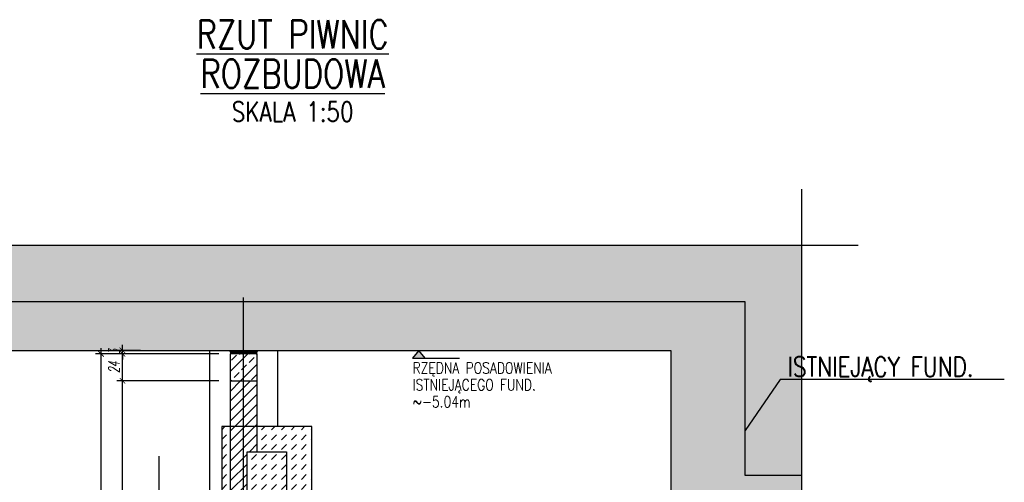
# Model space of a CAD drawing. Header units: millimetres. Extents: x -66901 to 936319, y -323998 to 488548.
# Tile 9 of 84: x 542062 to 550796, y -127039 to -122933. Entities that reach past the tile are written whole.
import ezdxf
from ezdxf.enums import TextEntityAlignment as Align
from ezdxf.lldxf.tags import DXFTag

# ---------------------------------------------------------------- set-up
doc = ezdxf.new("R2010")
doc.units = ezdxf.units.MM
doc.header["$LTSCALE"] = 5
doc.header["$MEASUREMENT"] = 0
for name, color, linetype in [('A-OCIEPLENIE', 3, 'Continuous'), ('K-HATCH', 8, 'Continuous'), ('K-OSIE', 1, 'CENTER'), ('K-SC_KON', 2, 'Continuous'), ('K-STROPY', 201, 'Continuous'), ('K-SŁUPY', 4, 'Continuous'), ('K-WYMIARY', 254, 'Continuous'), ('N-20', 254, 'Continuous'), ('N-20-RZEDNA', 254, 'Continuous'), ('N-25', 71, 'Continuous'), ('N-35', 101, 'Continuous'), ('N-50', 4, 'Continuous'), ('POMOCNICZE', 8, 'DASHED2'), ('S-25', 71, 'Continuous'), ('S-35', 101, 'Continuous')]:
    doc.layers.add(name, color=color, linetype=linetype)
doc.styles.add('ROMANS', font='romans.shx', dxfattribs={"width": 0.8, "oblique": 10})
doc.styles.add('WYMIARY', font='romans.shx', dxfattribs={"width": 0.6, "oblique": 10})
tags = doc.linetypes.add('CENTER', pattern=[2, 1.25, -0.25, 0.25, -0.25]).pattern_tags.tags
tags[10:11] = [DXFTag(74, 4), DXFTag(75, 0), DXFTag(340, '0'), DXFTag(46, 1.0), DXFTag(50, 0.0), DXFTag(44, 0.0), DXFTag(45, 0.0)]
tags[8:9] = [DXFTag(74, 4), DXFTag(75, 0), DXFTag(340, '0'), DXFTag(46, 1.0), DXFTag(50, 0.0), DXFTag(44, 0.0), DXFTag(45, 0.0)]
tags[6:7] = [DXFTag(74, 4), DXFTag(75, 0), DXFTag(340, '0'), DXFTag(46, 1.0), DXFTag(50, 0.0), DXFTag(44, 0.0), DXFTag(45, 0.0)]
tags[4:5] = [DXFTag(74, 4), DXFTag(75, 0), DXFTag(340, '0'), DXFTag(46, 1.0), DXFTag(50, 0.0), DXFTag(44, 0.0), DXFTag(45, 0.0)]
tags = doc.linetypes.add('DASHED2', pattern=[0.375, 0.25, -0.125]).pattern_tags.tags
tags[6:7] = [DXFTag(74, 4), DXFTag(75, 0), DXFTag(340, '0'), DXFTag(46, 1.0), DXFTag(50, 0.0), DXFTag(44, 0.0), DXFTag(45, 0.0)]
tags[4:5] = [DXFTag(74, 4), DXFTag(75, 0), DXFTag(340, '0'), DXFTag(46, 1.0), DXFTag(50, 0.0), DXFTag(44, 0.0), DXFTag(45, 0.0)]
doc.dimstyles.new('CM50', dxfattribs={"dimscale": 50, "dimtxt": 2, "dimasz": 1, "dimexe": 1, "dimexo": 2, "dimgap": 0.5, "dimtad": 1, "dimlfac": 0.1, "dimrnd": 0.5, "dimdsep": 46, "dimtxsty": 'WYMIARY', "dimblk": 'ARCHTICK', "dimcen": 0, "dimdle": 1, "dimclrd": 253, "dimclre": 251, "dimclrt": 30, "dimaunit": 1, "dimadec": 0, "dimazin": 0, "dimtfac": 1, "dimtix": 1, "dimtmove": 0, "dimatfit": 3, "dimldrblk": 'ARCHTICK', "dimfxl": 1, "dimtvp": 0.4, "dimtolj": 1, "dimarcsym": 0})

# ---------------------------------------------------------------- blocks, each defined once
blk = doc.blocks.new('_ArchTick')
at = {"color": 0, "linetype": 'ByBlock', "const_width": 0.15}
blk.add_lwpolyline([(-0.5, -0.5), (0.5, 0.5)], dxfattribs=at)
blk = doc.blocks.new('*D873')
at = {"layer": 'Defpoints', "color": 0, "transparency": 16777216}
for p in [(542974, -126138.2), (543929, -126138.2), (543055.7, -129598.2)]:
    blk.add_point(p, dxfattribs=at)
at = {"layer": 'K-WYMIARY', "color": 253, "lineweight": -2, "transparency": 16777216}
blk.add_line((542974, -129648.2), (542974, -126088.2), dxfattribs=at)
at = {"layer": 'K-WYMIARY', "color": 251, "lineweight": -2, "transparency": 16777216}
for p, q in [((543829, -126138.2), (542924, -126138.2)), ((542955.7, -129598.2), (542924, -129598.2))]:
    blk.add_line(p, q, dxfattribs=at)
at = {"layer": 'K-WYMIARY', "color": 253, "lineweight": -2, "transparency": 16777216, "xscale": 50, "yscale": 50, "zscale": 50}
for p, rotation in [((542974, -126138.2), 90), ((542974, -129598.2), 270)]:
    blk.add_blockref('_ArchTick', p, dxfattribs=dict(at, rotation=rotation))
at = {"layer": 'K-WYMIARY', "color": 30, "transparency": 16777216, "insert": (542899, -127868.2), "char_height": 100, "attachment_point": 5, "rotation": 90, "style": 'WYMIARY'}
blk.add_mtext('\\A1;346', dxfattribs=at)
blk = doc.blocks.new('*D874')
at = {"layer": 'Defpoints', "color": 0, "transparency": 16777216}
for p in [(542974, -125898.2), (543929, -125898.2), (543929, -126138.2)]:
    blk.add_point(p, dxfattribs=at)
at = {"layer": 'K-WYMIARY', "color": 253, "lineweight": -2, "transparency": 16777216}
blk.add_line((542974, -126188.2), (542974, -125848.2), dxfattribs=at)
at = {"layer": 'K-WYMIARY', "color": 251, "lineweight": -2, "transparency": 16777216}
for p, q in [((543829, -125898.2), (542924, -125898.2)), ((543829, -126138.2), (542924, -126138.2))]:
    blk.add_line(p, q, dxfattribs=at)
at = {"layer": 'K-WYMIARY', "color": 253, "lineweight": -2, "transparency": 16777216, "xscale": 50, "yscale": 50, "zscale": 50}
for p, rotation in [((542974, -125898.2), 90), ((542974, -126138.2), 270)]:
    blk.add_blockref('_ArchTick', p, dxfattribs=dict(at, rotation=rotation))
at = {"layer": 'K-WYMIARY', "color": 30, "transparency": 16777216, "insert": (542899, -126018.2), "char_height": 100, "attachment_point": 5, "rotation": 90, "style": 'WYMIARY'}
blk.add_mtext('\\A1;24', dxfattribs=at)
blk = doc.blocks.new('*D875')
at = {"layer": 'Defpoints', "color": 0, "transparency": 16777216}
for p in [(542974, -125868.2), (543235, -125868.2), (543929, -125898.2)]:
    blk.add_point(p, dxfattribs=at)
at = {"layer": 'K-WYMIARY', "color": 253, "lineweight": -2, "transparency": 16777216}
for p, q in [((542974, -125868.2), (542974, -125818.2)), ((542974, -125898.2), (542974, -125868.2)), ((542974, -125898.2), (542974, -125948.2))]:
    blk.add_line(p, q, dxfattribs=at)
at = {"layer": 'K-WYMIARY', "color": 251, "lineweight": -2, "transparency": 16777216}
for p, q in [((543135, -125868.2), (542924, -125868.2)), ((543829, -125898.2), (542924, -125898.2))]:
    blk.add_line(p, q, dxfattribs=at)
at = {"layer": 'K-WYMIARY', "color": 253, "lineweight": -2, "transparency": 16777216, "xscale": 50, "yscale": 50, "zscale": 50}
for p, rotation in [((542974, -125868.2), 270), ((542974, -125898.2), 90)]:
    blk.add_blockref('_ArchTick', p, dxfattribs=dict(at, rotation=rotation))
at = {"layer": 'K-WYMIARY', "color": 30, "transparency": 16777216, "insert": (542899, -125883.2), "char_height": 100, "attachment_point": 5, "rotation": 90, "style": 'WYMIARY'}
blk.add_mtext('\\A1;3', dxfattribs=at)
blk = doc.blocks.new('*D876')
at = {"layer": 'Defpoints', "color": 0, "transparency": 16777216}
for p in [(542784, -125898.2), (543929, -125898.2), (542865.7, -129598.2)]:
    blk.add_point(p, dxfattribs=at)
at = {"layer": 'K-WYMIARY', "color": 253, "lineweight": -2, "transparency": 16777216}
blk.add_line((542784, -129648.2), (542784, -125848.2), dxfattribs=at)
at = {"layer": 'K-WYMIARY', "color": 251, "lineweight": -2, "transparency": 16777216}
for p, q in [((543829, -125898.2), (542734, -125898.2)), ((542765.7, -129598.2), (542734, -129598.2))]:
    blk.add_line(p, q, dxfattribs=at)
at = {"layer": 'K-WYMIARY', "color": 253, "lineweight": -2, "transparency": 16777216, "xscale": 50, "yscale": 50, "zscale": 50}
for p, rotation in [((542784, -125898.2), 90), ((542784, -129598.2), 270)]:
    blk.add_blockref('_ArchTick', p, dxfattribs=dict(at, rotation=rotation))
at = {"layer": 'K-WYMIARY', "color": 30, "transparency": 16777216, "insert": (542709, -127748.2), "char_height": 100, "attachment_point": 5, "rotation": 90, "style": 'WYMIARY'}
blk.add_mtext('\\A1;370', dxfattribs=at)

msp = doc.modelspace()

# ---------------------------------------------------------------- hatches: boundary and pattern name
at = {"layer": 'K-HATCH'}
h = msp.add_hatch(dxfattribs=at)
h.set_pattern_fill('AR-PARQ1', color=256, scale=20, style=0)
h.paths.add_polyline_path([(536694, -124588.152), (536459, -124588.152), (536459, -125438.152), (536694, -125438.152)])
h.paths.add_polyline_path([(540519.344, -124938.152), (536959, -124938.152), (536959, -124588.152), (536694, -124588.152), (536694, -125438.152), (540553.5, -125438.152)])
h.paths.add_polyline_path([(548999, -124938.152), (540519.344, -124938.152), (540553.5, -125438.152), (548499, -125438.152), (548499, -126578.5), (548807.812, -126125.907), (548999, -126125.907)])
h.paths.add_polyline_path([(548999, -126125.907), (548807.812, -126125.907), (548499, -126578.5), (548499, -126978.152), (548999, -126978.152)])
h.paths.add_polyline_path([(548845.663, -126196.741), (550767.329, -126196.741), (550767.329, -125871.741), (548845.663, -125871.741)], flags=9)
at = {"layer": 'K-HATCH', "lineweight": 0}
h = msp.add_hatch(dxfattribs=at)
h.set_pattern_fill('DASH', color=256, scale=500, angle=45, style=0)
h.paths.add_polyline_path([(536694, -125438.152), (536459, -125438.152), (536459, -125868.152), (536694, -125868.152)])
h.paths.add_polyline_path([(538209, -125438.152), (536694, -125438.152), (536694, -125868.152), (538209, -125868.152)])
h.paths.add_polyline_path([(544049, -125438.152), (538209, -125438.152), (538209, -125868.152), (544049, -125868.152)])
h.paths.add_polyline_path([(548499, -125438.152), (544049, -125438.152), (544049, -125868.152), (547839, -125868.152), (547839, -127408.152), (548999, -127408.152), (548999, -126978.152), (548499, -126978.152)])
h.paths.add_polyline_path([(542824, -125933.86), (542824, -125832.443), (542974, -125832.443), (542974, -125933.86)], flags=9)
at = {"layer": 'K-HATCH'}
h = msp.add_hatch(dxfattribs=at)
h.set_pattern_fill('ANSI33', color=256, scale=500, style=0)
h.paths.add_polyline_path([(544169, -125898.152), (544049, -125898.152), (544049, -126138.152), (544169, -126138.152)])
h.paths.add_polyline_path([(544049, -125898.152), (543929, -125898.152), (543929, -126138.152), (544049, -126138.152)])
at = {"layer": 'K-HATCH', "lineweight": 0}
h = msp.add_hatch(dxfattribs=at)
h.set_pattern_fill('ANSI31', color=256, scale=500, style=0)
h.paths.add_polyline_path([(544049, -126138.152), (543929, -126138.152), (543929, -126543.152), (544049, -126543.152)])
h.paths.add_polyline_path([(544049, -126543.152), (543929, -126543.152), (543929, -127343.152), (544049, -127343.152)])
h.paths.add_polyline_path([(544169, -126543.152), (544049, -126543.152), (544049, -127343.152), (544169, -127343.152), (544169, -127118.152), (544079, -127118.152), (544079, -126768.152), (544169, -126768.152)])
h.paths.add_polyline_path([(544169, -126138.152), (544049, -126138.152), (544049, -126543.152), (544169, -126543.152)])
h = msp.add_hatch(dxfattribs=at)
h.set_pattern_fill('DASH', color=256, scale=500, angle=45, style=0)
h.paths.add_polyline_path([(543929, -126543.152), (543854, -126543.152), (543854, -127343.152), (543929, -127343.152)])
h.paths.add_polyline_path([(544654, -126543.152), (544169, -126543.152), (544169, -126768.152), (544429, -126768.152), (544429, -127118.152), (544169, -127118.152), (544169, -127343.152), (544654, -127343.152)])
h.paths.add_polyline_path([(544429, -126768.152), (544079, -126768.152), (544079, -127118.152), (544429, -127118.152)])
at = {"layer": 'N-20-RZEDNA', "lineweight": 0}
msp.add_hatch(color=256, dxfattribs=at).paths.add_polyline_path([(545659.5, -125937.434), (545603.5, -125868.152), (545547.5, -125937.434)])

# ---------------------------------------------------------------- linework, layer by layer
at = {"layer": 'A-OCIEPLENIE'}
msp.add_lwpolyline([(543929, -125898.152, 0.53232259), (543934.559, -125889.893), (543929.391, -125876.281, -1.449322), (543940.609, -125876.281), (543935.441, -125889.893, 1.48562189), (543946.559, -125889.893), (543941.391, -125876.281, -1.449322), (543952.609, -125876.281), (543947.441, -125889.893, 1.48562189), (543958.559, -125889.893), (543953.391, -125876.281, -1.449322), (543964.609, -125876.281), (543959.441, -125889.893, 1.48562189), (543970.559, -125889.893), (543965.391, -125876.281, -1.449322), (543976.609, -125876.281), (543971.441, -125889.893, 1.48562189), (543982.559, -125889.893), (543977.391, -125876.281, -1.449322), (543988.609, -125876.281), (543983.441, -125889.893, 1.48562189), (543994.559, -125889.893), (543989.391, -125876.281, -1.449322), (544000.609, -125876.281), (543995.441, -125889.893, 1.48562189), (544006.559, -125889.893), (544001.391, -125876.281, -1.449322), (544012.609, -125876.281), (544007.441, -125889.893, 0.53232259), (544013, -125898.152, 0.53232259), (544018.559, -125889.893), (544013.391, -125876.281, -1.449322), (544024.609, -125876.281), (544019.441, -125889.893, 1.48562189), (544030.559, -125889.893), (544025.391, -125876.281, -1.449322), (544036.609, -125876.281), (544031.441, -125889.893, 1.48562189), (544042.559, -125889.893), (544037.391, -125876.281, -1.449322), (544048.609, -125876.281), (544043.441, -125889.893, 1.48562189), (544054.559, -125889.893), (544049.391, -125876.281, -1.449322), (544060.609, -125876.281), (544055.441, -125889.893, 1.48562189), (544066.559, -125889.893), (544061.391, -125876.281, -1.449322), (544072.609, -125876.281), (544067.441, -125889.893, 1.48562189), (544078.559, -125889.893), (544073.391, -125876.281, -1.449322), (544084.609, -125876.281), (544079.441, -125889.893, 1.48562189), (544090.559, -125889.893), (544085.391, -125876.281, -0.52495815), (544091, -125868.152, -0.52495815), (544096.609, -125876.281), (544091.441, -125889.893, 1.48562189), (544102.559, -125889.893), (544097.391, -125876.281, -1.449322), (544108.609, -125876.281), (544103.441, -125889.893, 1.48562189), (544114.559, -125889.893), (544109.391, -125876.281, -1.449322), (544120.609, -125876.281), (544115.441, -125889.893, 1.48562189), (544126.559, -125889.893), (544121.391, -125876.281, -1.449322), (544132.609, -125876.281), (544127.441, -125889.893, 1.48562189), (544138.559, -125889.893), (544133.391, -125876.281, -1.449322), (544144.609, -125876.281), (544139.441, -125889.893, 1.48562189), (544150.559, -125889.893), (544145.391, -125876.281, -1.449322), (544156.609, -125876.281), (544151.441, -125889.893, 1.48562189), (544162.559, -125889.893), (544157.391, -125876.281, -1.449322), (544168.609, -125876.281), (544163.441, -125889.893, 0.53232259), (544169, -125898.152)], format="xyb", dxfattribs=at)
at = {"layer": 'K-OSIE'}
msp.add_line((544049, -131344), (544049, -125398.152), dxfattribs=at)
at = {"layer": 'K-SC_KON'}
for points in [[(543929, -126138.152), (543929, -129778.152), (542182.333, -129778.152)], [(544169, -126768.152), (544169, -126138.152)]]:
    msp.add_lwpolyline(points, dxfattribs=at)
at = {"layer": 'K-STROPY'}
msp.add_line((544349, -125868.152), (544349, -126543.152), dxfattribs=at)
msp.add_lwpolyline([(538509, -125868.152), (538509, -129598.152), (543749, -129598.152), (543749, -125868.152)], dxfattribs=at)
at = {"layer": 'K-SŁUPY'}
msp.add_lwpolyline([(543929, -126138.152), (544169, -126138.152), (544169, -125898.152), (543929, -125898.152)], close=True, dxfattribs=at)
at = {"layer": 'N-20'}
msp.add_line((548807.812, -126125.907), (548499, -126578.5), dxfattribs=at)
at = {"layer": 'N-20-RZEDNA'}
msp.add_lwpolyline([(545659.5, -125937.434), (545603.5, -125868.152), (545547.5, -125937.434), (545963.5, -125937.434)], dxfattribs=at)
at = {"layer": 'N-25'}
for points in [[(548999, -126978.152), (548499, -126978.152), (548499, -125438.152), (536459, -125438.152)], [(536459, -125868.152), (547839, -125868.152), (547839, -127408.152), (548999, -127408.152)]]:
    msp.add_lwpolyline(points, dxfattribs=at)
for points in [[(543854, -127343.152), (544654, -127343.152), (544654, -126543.152), (543854, -126543.152)], [(544429, -127118.152), (544079, -127118.152), (544079, -126768.152), (544429, -126768.152)]]:
    msp.add_lwpolyline(points, close=True, dxfattribs=at)
at = {"layer": 'POMOCNICZE'}
for p, q in [((548999, -127908.152), (548999, -124438.152)), ((549501.152, -124938.152), (536959, -124938.152))]:
    msp.add_line(p, q, dxfattribs=at)
at = {"layer": 'S-25'}
for p, q in [((550796.348, -126125.907), (548807.812, -126125.907)), ((543301, -128133.802), (543301, -126806.68))]:
    msp.add_line(p, q, dxfattribs=at)

# ---------------------------------------------------------------- texts
at = {"layer": 'N-20-RZEDNA', "style": 'ROMANS', "width": 0.8}
for s, p in [('RZĘDNA POSADOWIENIA', (545547.5, -126104.1)), ('ISTNIEJĄCEGO FUND.', (545547.5, -126254.1)), ('~-5.04m', (545547.5, -126404.1))]:
    msp.add_text(s, height=100, dxfattribs=at).set_placement(p, align=Align.BOTTOM_LEFT)
at = {"layer": 'N-35', "style": 'ROMANS', "width": 0.8}
msp.add_text('SKALA 1:50', height=175, dxfattribs=at).set_placement((544483.5, -123837), align=Align.CENTER)
at = {"layer": 'N-50', "style": 'ROMANS', "width": 0.8}
for s, p in [('%%URZUT PIWNIC', (544483.5, -123187)), ('%%UROZBUDOWA', (544483.5, -123537))]:
    msp.add_text(s, height=250, dxfattribs=at).set_placement(p, align=Align.CENTER)
at = {"layer": 'S-35', "style": 'ROMANS', "width": 0.8}
msp.add_text('ISTNIEJĄCY FUND.', height=175, dxfattribs=at).set_placement((548873.163, -126100.907))

# ---------------------------------------------------------------- dimensions: what is measured, and where the dimension line sits
at = {"layer": 'K-WYMIARY'}
for base, p1, p2, picture, middle in [((542784, -125898.152), (542865.667, -129598.152), (543929, -125898.152), '*D876', (542709, -127748.152)), ((542974, -125868.152), (543929, -125898.152), (543235, -125868.152), '*D875', (542899, -125883.152)), ((542974, -125898.152), (543929, -126138.152), (543929, -125898.152), '*D874', (542899, -126018.152)), ((542974, -126138.152), (543055.667, -129598.152), (543929, -126138.152), '*D873', (542899, -127868.152))]:
    dim = msp.add_linear_dim(base=base, p1=p1, p2=p2, angle=90, dimstyle='CM50', override={"dimtmove": 1}, dxfattribs=at)
    dim.commit()
    dim.dimension.update_dxf_attribs({"geometry": picture, "text_midpoint": middle})

doc.saveas('drawing.dxf')
